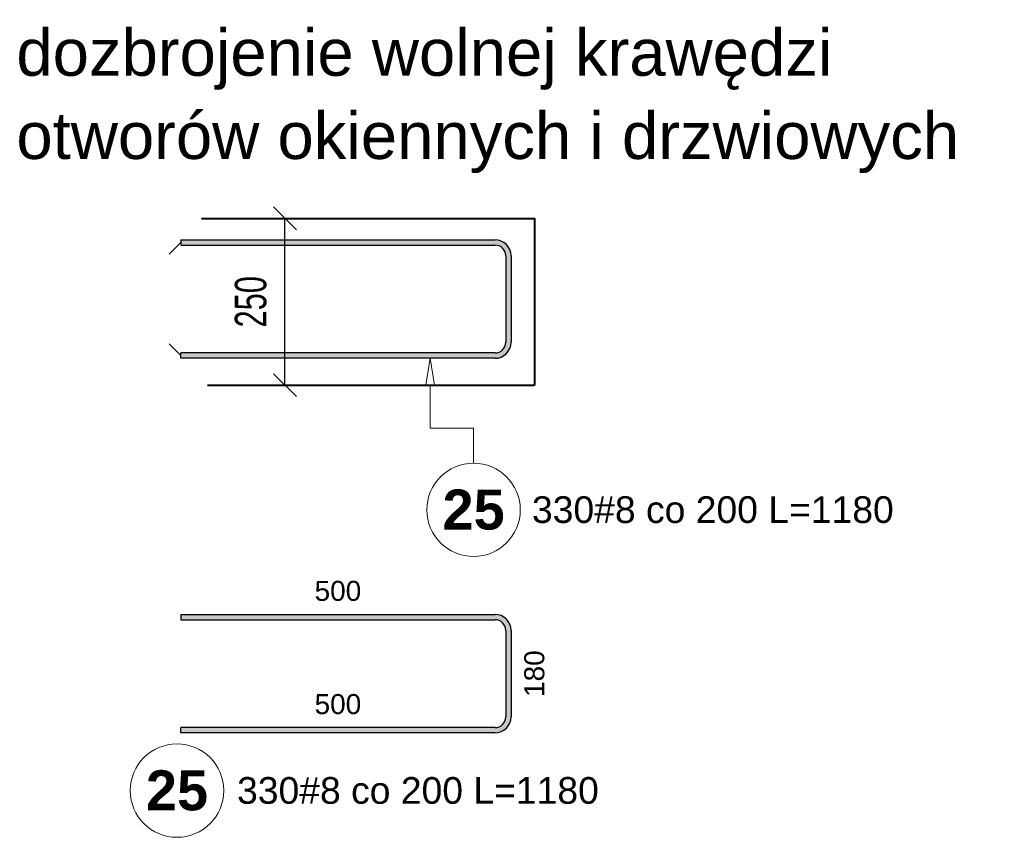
# Model space of a CAD drawing. Extents: x -1474 to 455485, y -101625 to 75879.
# Tile 6 of 31: x 304014 to 305490, y -94516 to -93291. Entities that reach past the tile are written whole.
import ezdxf

# ---------------------------------------------------------------- set-up
doc = ezdxf.new("R2010")
doc.units = 0
doc.header["$LTSCALE"] = 10
doc.header["$MEASUREMENT"] = 0
for name, color, linetype, lineweight in [('P-Opis', 1, 'Continuous', 18), ('P-Wymiar', 254, 'Continuous', 9), ('RCAD_deskowanie', 3, 'Continuous', 40)]:
    doc.layers.add(name, color=color, linetype=linetype, lineweight=lineweight)
for name, color, linetype in [('RCAD_kształt pręta', 7, 'Continuous'), ('RCAD_opis kształtu pręta', 7, 'Continuous'), ('RCAD_pręt wyrzucony', 130, 'Continuous')]:
    doc.layers.add(name, color=color, linetype=linetype)
doc.styles.add('_Fd Opis', font='arial.ttf')
doc.styles.add('ROMANS', font='arial.ttf', dxfattribs={"width": 0.7})
doc.styles.add('style1', font='arial.ttf')
doc.styles.add('style3', font='arialbd.ttf')
doc.dimstyles.new('A25', dxfattribs={"dimscale": 27, "dimtxt": 1.75, "dimasz": 0.05, "dimexe": 0, "dimexo": 0, "dimgap": 1, "dimtad": 1, "dimdec": 4, "dimrnd": 1, "dimdsep": 46, "dimtxsty": 'ROMANS', "dimblk": '[[[[[[[[', "dimcen": 2, "dimdle": 2, "dimse1": 1, "dimse2": 1, "dimclrd": 256, "dimclrt": 1, "dimadec": 0, "dimazin": 0, "dimtfac": 1, "dimtdec": 4, "dimtix": 1, "dimtmove": 2, "dimatfit": 3, "dimldrblk": '[[[[[[[[', "dimfxl": 0, "dimtvp": 0.6, "dimtolj": 1, "dimlwd": -1, "dimarcsym": 0})

# ---------------------------------------------------------------- blocks, each defined once
blk = doc.blocks.new('[[[[[[[[')
at = {"layer": 'P-Wymiar'}
for p, q in [((-12.7, -12.7), (12.7, 12.7)), ((0, 18), (0, -18)), ((0, 0), (-4.6, 0))]:
    blk.add_line(p, q, dxfattribs=at)
blk = doc.blocks.new('*D134')
at = {"layer": 'Defpoints', "color": 0, "transparency": 16777216}
for p in [(304412, -93588.6), (304446.2, -93588.6), (304446.2, -93838.6)]:
    blk.add_point(p, dxfattribs=at)
at = {"layer": 'RCAD_opis kształtu pręta', "transparency": 16777216}
blk.add_line((304412, -93837.3), (304412, -93590), dxfattribs=at)
at = {"layer": 'RCAD_opis kształtu pręta', "transparency": 16777216, "xscale": 1.35, "yscale": 1.35, "zscale": 1.35}
for p, rotation in [((304412, -93588.6), 90), ((304412, -93838.6), 270)]:
    blk.add_blockref('[[[[[[[[', p, dxfattribs=dict(at, rotation=rotation))
at = {"layer": 'RCAD_opis kształtu pręta', "color": 1, "transparency": 16777216, "insert": (304360.8, -93713.6), "char_height": 47.25, "attachment_point": 5, "rotation": 90, "style": 'ROMANS', "bg_fill": 3, "box_fill_scale": 1.25, "bg_fill_color": 256, "bg_fill_true_color": 13158600, "bg_fill_transparency": 0}
blk.add_mtext('\\A1;250', dxfattribs=at)

msp = doc.modelspace()

# ---------------------------------------------------------------- hatches: boundary and pattern name
at = {"layer": 'RCAD_kształt pręta'}
h = msp.add_hatch(color=4, dxfattribs=at)
edge = h.paths.add_edge_path(flags=0)
edge.add_line((304750.8109, -93644.7117), (304742.8109, -93644.7117))
edge.add_arc((304726.8109, -93644.7117), 16, 0, 90)
edge.add_line((304726.8109, -93628.7117), (304726.8109, -93620.7117))
edge.add_arc((304726.8109, -93644.7117), 24, 360, 450, ccw=False)
msp.add_hatch(color=4, dxfattribs=at).paths.add_polyline_path([(304742.8109, -93644.7117), (304750.8109, -93644.7117), (304750.8109, -93774.40942), (304742.8109, -93774.40942)], flags=0)
h = msp.add_hatch(color=4, dxfattribs=at)
edge = h.paths.add_edge_path(flags=0)
edge.add_line((304726.8109, -93798.40942), (304726.8109, -93790.40942))
edge.add_arc((304726.8109, -93774.40942), 16, -90, 0)
edge.add_line((304742.8109, -93774.40942), (304750.8109, -93774.40942))
edge.add_arc((304726.8109, -93774.40942), 24, 270, 360, ccw=False)
at = {"layer": 'RCAD_pręt wyrzucony'}
for points in [[(304255.8109, -94190.18859), (304255.8109, -94182.18859), (304726.8109, -94182.18859), (304726.8109, -94190.18859)], [(304742.8109, -94206.18859), (304750.8109, -94206.18859), (304750.8109, -94335.88632), (304742.8109, -94335.88632)], [(304726.8109, -94351.88632), (304726.8109, -94359.88632), (304255.8109, -94359.88632), (304255.8109, -94351.88632)]]:
    msp.add_hatch(color=4, dxfattribs=at).paths.add_polyline_path(points, flags=0)
h = msp.add_hatch(color=4, dxfattribs=at)
edge = h.paths.add_edge_path(flags=0)
edge.add_line((304750.8109, -94206.18859), (304742.8109, -94206.18859))
edge.add_arc((304726.8109, -94206.18859), 16, 0, 90)
edge.add_line((304726.8109, -94190.18859), (304726.8109, -94182.18859))
edge.add_arc((304726.8109, -94206.18859), 24, 360, 450, ccw=False)
h = msp.add_hatch(color=4, dxfattribs=at)
edge = h.paths.add_edge_path(flags=0)
edge.add_line((304726.8109, -94359.88632), (304726.8109, -94351.88632))
edge.add_arc((304726.8109, -94335.88632), 16, -90, 0)
edge.add_line((304742.8109, -94335.88632), (304750.8109, -94335.88632))
edge.add_arc((304726.8109, -94335.88632), 24, 270, 360, ccw=False)

# ---------------------------------------------------------------- linework, layer by layer
at = {"layer": 'RCAD_kształt pręta', "color": 2, "lineweight": 5}
for p, q in [((304255.8109, -93624.7117), (304238.3109, -93642.2117)), ((304255.8109, -93794.40942), (304238.3109, -93776.90942))]:
    msp.add_line(p, q, dxfattribs=at)
at = {"layer": 'RCAD_kształt pręta', "color": 4}
for p, q in [((304255.8109, -93620.7117), (304255.8109, -93628.7117)), ((304742.8109, -93644.7117), (304742.8109, -93774.40942)), ((304750.8109, -93644.7117), (304750.8109, -93774.40942)), ((304255.8109, -93798.40942), (304255.8109, -93790.40942))]:
    msp.add_line(p, q, dxfattribs=at)
for centre, radius, start, end in [((304726.8109, -93644.7117), 24, 360, 90), ((304726.8109, -93644.7117), 16, 0, 90), ((304726.8109, -93774.40942), 16, 270, 360), ((304726.8109, -93774.40942), 24, 270, 0)]:
    msp.add_arc(centre, radius, start, end, dxfattribs=at)
at = {"layer": 'RCAD_opis kształtu pręta', "color": 8, "lineweight": 0}
for p, q in [((304622.98809, -93838.40942), (304629.65475, -93798.40942)), ((304629.65475, -93798.40942), (304636.32142, -93838.40942)), ((304622.98809, -93838.40942), (304636.32142, -93838.40942)), ((304629.65475, -93902.94661), (304629.65475, -93838.40942)), ((304629.65475, -93902.94661), (304694.65475, -93902.94661)), ((304694.65475, -93902.94661), (304694.65475, -93955.48462))]:
    msp.add_line(p, q, dxfattribs=at)
msp.add_circle((304694.65475, -94025.48462), 70, dxfattribs=at)
at = {"layer": 'RCAD_pręt wyrzucony', "color": 4}
for p, q in [((304255.8109, -94182.18859), (304726.8109, -94182.18859)), ((304255.8109, -94182.18859), (304255.8109, -94190.18859)), ((304255.8109, -94190.18859), (304726.8109, -94190.18859)), ((304742.8109, -94206.18859), (304742.8109, -94335.88632)), ((304750.8109, -94206.18859), (304750.8109, -94335.88632)), ((304726.8109, -94351.88632), (304255.8109, -94351.88632)), ((304255.8109, -94359.88632), (304255.8109, -94351.88632)), ((304726.8109, -94359.88632), (304255.8109, -94359.88632))]:
    msp.add_line(p, q, dxfattribs=at)
at = {"layer": 'RCAD_pręt wyrzucony', "color": 8, "lineweight": 0}
msp.add_circle((304250.19217, -94446.3643), 70, dxfattribs=at)
at = {"layer": 'RCAD_pręt wyrzucony', "color": 4}
for centre, radius, start, end in [((304726.8109, -94206.18859), 24, 360, 90), ((304726.8109, -94206.18859), 16, 0, 90), ((304726.8109, -94335.88632), 16, 270, 360), ((304726.8109, -94335.88632), 24, 270, 0)]:
    msp.add_arc(centre, radius, start, end, dxfattribs=at)

# ---------------------------------------------------------------- texts
at = {"layer": 'P-Opis', "char_height": 70, "attachment_point": 1, "style": '_Fd Opis'}
for s, insert in [('dozbrojenie wolnej krawędzi', (304009.44457, -93304.84744)), ('otworów okiennych i drzwiowych', (304009.44457, -93429.59113))]:
    msp.add_mtext(s, dxfattribs=dict(at, insert=insert))
at = {"layer": 'RCAD_opis kształtu pręta', "color": 1, "attachment_point": 5}
for s, insert, char_height, style in [('25', (304694.65475, -94025.48462), 60, 'style3'), ('330#8 co 200 L=1180', (305053.26321, -94025.48462), 40, 'style1')]:
    msp.add_mtext(s, dxfattribs=dict(at, insert=insert, char_height=char_height, style=style))
at = {"layer": 'RCAD_pręt wyrzucony', "color": 1, "attachment_point": 5}
for s, insert, char_height, style in [('500', (304491.3109, -94147.18859), 30, 'style1'), ('500', (304491.3109, -94316.88632), 30, 'style1'), ('25', (304250.19217, -94446.3643), 60, 'style3')]:
    msp.add_mtext(s, dxfattribs=dict(at, insert=insert, char_height=char_height, style=style))
at = {"layer": 'RCAD_pręt wyrzucony', "color": 1, "insert": (304785.8109, -94271.03745), "char_height": 30, "attachment_point": 5, "rotation": 90, "style": 'style1'}
msp.add_mtext('180', dxfattribs=at)
at = {"layer": 'RCAD_pręt wyrzucony', "color": 2, "insert": (304340.19217, -94446.3643), "char_height": 40, "attachment_point": 4, "style": 'style1'}
msp.add_mtext('330#8 co 200 L=1180', dxfattribs=at)

# ---------------------------------------------------------------- dimensions: what is measured, and where the dimension line sits
at = {"layer": 'RCAD_opis kształtu pręta'}
dim = msp.add_linear_dim(base=(304411.95531, -93588.63688), p1=(304446.24956, -93838.63688), p2=(304446.24956, -93588.63688), angle=90, dimstyle='A25', override={"dimfxl": 160, "dimfxlon": 1, "dimtfill": 1}, dxfattribs=at)
dim.commit()
dim.dimension.update_dxf_attribs({"geometry": '*D134', "text_midpoint": (304360.83074, -93713.63688)})

# ---------------------------------------------------------------- next in the draw order: hatches: boundary and pattern name
at = {"layer": 'RCAD_kształt pręta'}
for points in [[(304255.8109, -93628.7117), (304255.8109, -93620.7117), (304726.8109, -93620.7117), (304726.8109, -93628.7117)], [(304726.8109, -93790.40942), (304726.8109, -93798.40942), (304255.8109, -93798.40942), (304255.8109, -93790.40942)]]:
    msp.add_hatch(color=4, dxfattribs=at).paths.add_polyline_path(points, flags=0)

# ---------------------------------------------------------------- next in the draw order: linework, layer by layer
at = {"layer": 'RCAD_deskowanie'}
for points in [[(304286.84735, -93588.63688), (304785.86515, -93588.63688), (304785.86515, -93838.63688)], [(304295.963, -93838.63688), (304785.86515, -93838.63688)]]:
    msp.add_lwpolyline(points, dxfattribs=at)
at = {"layer": 'RCAD_kształt pręta', "color": 4}
for p, q in [((304255.8109, -93620.7117), (304726.8109, -93620.7117)), ((304255.8109, -93628.7117), (304726.8109, -93628.7117)), ((304726.8109, -93790.40942), (304255.8109, -93790.40942)), ((304726.8109, -93798.40942), (304255.8109, -93798.40942))]:
    msp.add_line(p, q, dxfattribs=at)

doc.saveas('drawing.dxf')
